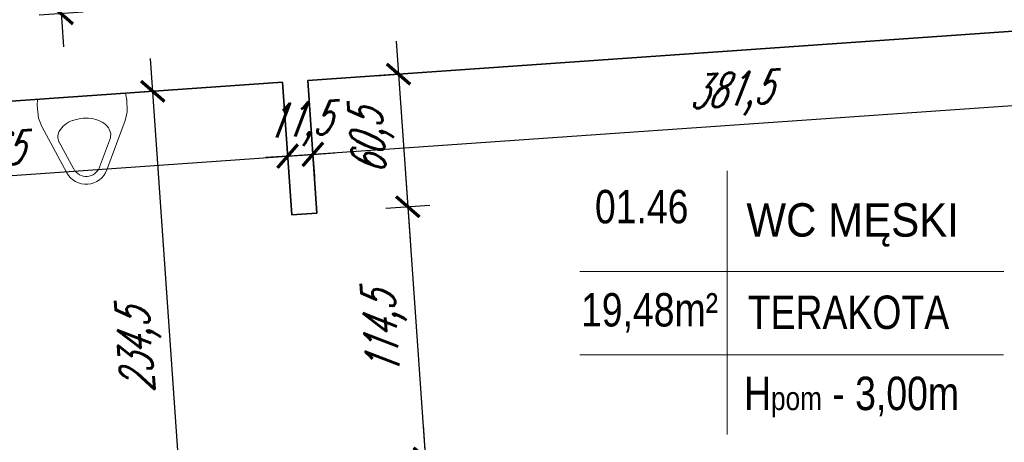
# Model space of a CAD drawing. Header units: millimetres. Extents: x 402 to 79005, y -7782 to 89952.
# Tile 213 of 256: x 22044 to 22491, y 39416 to 39608. Entities that reach past the tile are written whole.
import ezdxf

# ---------------------------------------------------------------- set-up
doc = ezdxf.new("R2010")
doc.units = ezdxf.units.MM
doc.header["$LTSCALE"] = 10
doc.layers.get('0').update_dxf_attribs({"lineweight": 0})
doc.layers.get('Defpoints').update_dxf_attribs({"color": 253})
for name, color, linetype, lineweight in [('01 parter - ściany', 253, 'Continuous', 35), ('05-01_wymiary', 253, 'Continuous', 5), ('05-03_opis', 253, 'Continuous', 5), ('07_wyposażenie', 253, 'Continuous', 5)]:
    doc.layers.add(name, color=color, linetype=linetype, lineweight=lineweight)
doc.layers.add('powierzchnia korytarzy', color=253, linetype='Continuous')
doc.layers.get('powierzchnia korytarzy').off()
doc.styles.add('ariel', font='ARIAL.TTF', dxfattribs={"width": 0.8})
doc.styles.add('ariel_wym', font='simplex.shx', dxfattribs={"width": 0.65, "oblique": 25})
doc.dimstyles.new('ariel 50', dxfattribs={"dimtxt": 15, "dimasz": 10, "dimexe": 10, "dimexo": 0, "dimgap": 5, "dimtad": 1, "dimdec": 1, "dimrnd": 0.5, "dimtxsty": 'ariel_wym', "dimblk": 'ARCHTICK', "dimcen": 2.5, "dimdle": 15, "dimazin": 0, "dimtfac": 1, "dimtdec": 1, "dimtix": 1, "dimtmove": 0, "dimatfit": 3, "dimldrblk": 'DOT', "dimfxl": 0, "dimarcsym": 0})
doc.dimstyles.new('ariel 50 wnętrze', dxfattribs={"dimtxt": 15, "dimasz": 10, "dimexe": 10, "dimexo": 0, "dimgap": 5, "dimtad": 1, "dimdec": 1, "dimrnd": 0.5, "dimtxsty": 'ariel_wym', "dimblk": 'ARCHTICK', "dimcen": 2.5, "dimdle": 15, "dimazin": 0, "dimtfac": 1, "dimtdec": 1, "dimtix": 1, "dimtmove": 0, "dimatfit": 3, "dimldrblk": 'DOT', "dimfxl": 0, "dimarcsym": 0})

# ---------------------------------------------------------------- blocks, each defined once
blk = doc.blocks.new('_ArchTick')
at = {"color": 0, "linetype": 'ByBlock', "const_width": 0.15}
blk.add_lwpolyline([(-0.5, -0.5), (0.5, 0.5)], dxfattribs=at)
blk = doc.blocks.new('*D63')
at = {"layer": '05-01_wymiary', "color": 0, "lineweight": -2}
for p, q in [((21534.48, 39710.51), (21545.04, 39559.41)), ((21575.42, 39698.34), (21525.55, 39694.85)), ((21583.9, 39577.17), (21534.02, 39573.68))]:
    blk.add_line(p, q, dxfattribs=at)
at = {"layer": 'Defpoints', "color": 0}
for p in [(22077.02, 39733.41), (21950.82, 39602.82), (21544, 39574.37)]:
    blk.add_point(p, dxfattribs=at)
at = {"layer": '05-01_wymiary', "color": 0, "lineweight": -2, "xscale": 10, "yscale": 10, "zscale": 10}
for p, rotation in [((21535.52, 39695.55), 94.0000000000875), ((21544, 39574.37), 274.0000000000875)]:
    blk.add_blockref('_ArchTick', p, dxfattribs=dict(at, rotation=rotation))
at = {"layer": '05-01_wymiary', "color": 0, "insert": (21525.86, 39633.99), "char_height": 15, "attachment_point": 5, "rotation": 94, "style": 'ariel_wym'}
blk.add_mtext('121,5', dxfattribs=at)
blk = doc.blocks.new('_Dot')
at = {"color": 0, "linetype": 'ByBlock', "lineweight": -2}
blk.add_line((-0.5, 0), (-1, 0), dxfattribs=at)
at = {"color": 0, "linetype": 'ByBlock', "const_width": 0.5}
blk.add_lwpolyline([(-0.25, 0, 1), (0.25, 0, 1)], format="xyb", close=True, dxfattribs=at)
blk = doc.blocks.new('*D65')
at = {"layer": '05-01_wymiary', "color": 0, "lineweight": -2}
for p, q in [((21545.6, 39551.43), (21564.07, 39287.31)), ((21586.55, 39539.26), (21536.67, 39535.77)), ((21602.92, 39305.07), (21553.05, 39301.58))]:
    blk.add_line(p, q, dxfattribs=at)
at = {"layer": 'Defpoints', "color": 0}
for p in [(21898.59, 39561.08), (22120.48, 39341.26), (21563.02, 39302.28)]:
    blk.add_point(p, dxfattribs=at)
at = {"layer": '05-01_wymiary', "color": 0, "lineweight": -2, "xscale": 10, "yscale": 10, "zscale": 10}
for p, rotation in [((21546.65, 39536.47), 94.00000000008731), ((21563.02, 39302.28), 274.0000000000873)]:
    blk.add_blockref('_ArchTick', p, dxfattribs=dict(at, rotation=rotation))
at = {"layer": '05-01_wymiary', "color": 0, "insert": (21542.36, 39418.5), "char_height": 15, "attachment_point": 5, "rotation": 94, "style": 'ariel_wym'}
blk.add_mtext('235', dxfattribs=at)
blk = doc.blocks.new('*D84')
at = {"layer": '05-01_wymiary', "color": 0, "lineweight": -2}
for p, q in [((21457.46, 40095.08), (21766.67, 35673.22)), ((21498.41, 40082.9), (21448.53, 40079.41)), ((21805.52, 35690.97), (21755.65, 35687.48))]:
    blk.add_line(p, q, dxfattribs=at)
at = {"layer": 'Defpoints', "color": 0}
for p in [(21838.4, 40106.68), (22246.18, 35721.78), (21765.62, 35688.18)]:
    blk.add_point(p, dxfattribs=at)
at = {"layer": '05-01_wymiary', "color": 0, "lineweight": -2, "xscale": 10, "yscale": 10, "zscale": 10}
for p, rotation in [((21458.51, 40080.11), 94.00000000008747), ((21765.62, 35688.18), 274.0000000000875)]:
    blk.add_blockref('_ArchTick', p, dxfattribs=dict(at, rotation=rotation))
at = {"layer": '05-01_wymiary', "color": 0, "insert": (21598.17, 37883.17), "char_height": 15, "attachment_point": 5, "rotation": 94, "style": 'ariel_wym'}
blk.add_mtext('4402,5', dxfattribs=at)
blk = doc.blocks.new('*D594')
at = {"layer": '05-01_wymiary', "color": 0, "lineweight": -2}
for p, q in [((22164.61, 39555.97), (22166.01, 39536.02)), ((21885.99, 39526.47), (22180.27, 39547.04)), ((21900.26, 39537.49), (21901.65, 39517.54))]:
    blk.add_line(p, q, dxfattribs=at)
at = {"layer": 'Defpoints', "color": 0}
for p in [(22162.96, 39579.55), (21898.61, 39561.08), (22165.31, 39546)]:
    blk.add_point(p, dxfattribs=at)
at = {"layer": '05-01_wymiary', "color": 0, "lineweight": -2, "xscale": 10, "yscale": 10, "zscale": 10}
for p, rotation in [((22165.31, 39546), 3.999999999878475), ((21900.95, 39527.51), 183.9999999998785)]:
    blk.add_blockref('_ArchTick', p, dxfattribs=dict(at, rotation=rotation))
at = {"layer": '05-01_wymiary', "color": 0, "insert": (22032.26, 39549.22), "char_height": 15, "attachment_point": 5, "rotation": 4, "style": 'ariel_wym'}
blk.add_mtext('265', dxfattribs=at)
blk = doc.blocks.new('*D595')
at = {"layer": '05-01_wymiary', "color": 0, "lineweight": -2}
for p, q in [((22176.04, 39556.77), (22177.44, 39536.82)), ((22164.61, 39555.97), (22166.01, 39536.02)), ((22165.31, 39546), (22155.33, 39545.3)), ((22165.31, 39546), (22176.74, 39546.8)), ((22176.74, 39546.8), (22186.72, 39547.5))]:
    blk.add_line(p, q, dxfattribs=at)
at = {"layer": 'Defpoints', "color": 0}
for p in [(22162.96, 39579.55), (22174.39, 39580.35), (22176.74, 39546.8)]:
    blk.add_point(p, dxfattribs=at)
at = {"layer": '05-01_wymiary', "color": 0, "lineweight": -2, "xscale": 10, "yscale": 10, "zscale": 10}
for p, rotation in [((22165.31, 39546), 3.999999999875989), ((22176.74, 39546.8), 183.999999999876)]:
    blk.add_blockref('_ArchTick', p, dxfattribs=dict(at, rotation=rotation))
at = {"layer": '05-01_wymiary', "color": 0, "insert": (22170.05, 39560.29), "char_height": 15, "attachment_point": 5, "rotation": 4, "style": 'ariel_wym'}
blk.add_mtext('11,5', dxfattribs=at)
blk = doc.blocks.new('*D596')
at = {"layer": '05-01_wymiary', "color": 0, "lineweight": -2}
for p, q in [((22556.65, 39583.39), (22558.05, 39563.44)), ((22161.78, 39545.75), (22572.31, 39574.46)), ((22176.04, 39556.77), (22177.44, 39536.82))]:
    blk.add_line(p, q, dxfattribs=at)
at = {"layer": 'Defpoints', "color": 0}
for p in [(22555.01, 39606.94), (22174.39, 39580.35), (22557.35, 39573.41)]:
    blk.add_point(p, dxfattribs=at)
at = {"layer": '05-01_wymiary', "color": 0, "lineweight": -2, "xscale": 10, "yscale": 10, "zscale": 10}
for p, rotation in [((22557.35, 39573.41), 3.999999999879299), ((22176.74, 39546.8), 183.9999999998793)]:
    blk.add_blockref('_ArchTick', p, dxfattribs=dict(at, rotation=rotation))
at = {"layer": '05-01_wymiary', "color": 0, "insert": (22366.07, 39574), "char_height": 15, "attachment_point": 5, "rotation": 4, "style": 'ariel_wym'}
blk.add_mtext('381,5', dxfattribs=at)
blk = doc.blocks.new('*D598')
at = {"layer": '05-01_wymiary', "color": 0, "lineweight": -2}
for p, q in [((22214.57, 39598.19), (22220.87, 39508.05)), ((22205.64, 39582.53), (22225.59, 39583.93)), ((22209.85, 39522.31), (22229.8, 39523.71))]:
    blk.add_line(p, q, dxfattribs=at)
at = {"layer": 'Defpoints', "color": 0}
for p in [(22174.39, 39580.35), (22219.83, 39523.01), (22178.61, 39520.13)]:
    blk.add_point(p, dxfattribs=at)
at = {"layer": '05-01_wymiary', "color": 0, "lineweight": -2, "xscale": 10, "yscale": 10, "zscale": 10}
for p, rotation in [((22215.62, 39583.23), 94.00000000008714), ((22219.83, 39523.01), 274.0000000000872)]:
    blk.add_blockref('_ArchTick', p, dxfattribs=dict(at, rotation=rotation))
at = {"layer": '05-01_wymiary', "color": 0, "insert": (22203.83, 39552.15), "char_height": 15, "attachment_point": 5, "rotation": 94, "style": 'ariel_wym'}
blk.add_mtext('60,5', dxfattribs=at)
blk = doc.blocks.new('*D599')
at = {"layer": '05-01_wymiary', "color": 0, "lineweight": -2}
for p, q in [((22218.78, 39537.97), (22228.85, 39393.95)), ((22209.85, 39522.31), (22229.8, 39523.71)), ((22217.83, 39408.21), (22237.78, 39409.61))]:
    blk.add_line(p, q, dxfattribs=at)
at = {"layer": 'Defpoints', "color": 0}
for p in [(22178.61, 39520.13), (22186.58, 39406.03), (22227.81, 39408.91)]:
    blk.add_point(p, dxfattribs=at)
at = {"layer": '05-01_wymiary', "color": 0, "lineweight": -2, "xscale": 10, "yscale": 10, "zscale": 10}
for p, rotation in [((22219.83, 39523.01), 94.00000000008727), ((22227.81, 39408.91), 274.0000000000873)]:
    blk.add_blockref('_ArchTick', p, dxfattribs=dict(at, rotation=rotation))
at = {"layer": '05-01_wymiary', "color": 0, "insert": (22209.92, 39464.99), "char_height": 15, "attachment_point": 5, "rotation": 94, "style": 'ariel_wym'}
blk.add_mtext('114,5', dxfattribs=at)
blk = doc.blocks.new('*D600')
at = {"layer": '05-01_wymiary', "color": 0, "lineweight": -2}
for p, q in [((22226.76, 39423.87), (22233.01, 39334.46)), ((22217.83, 39408.21), (22237.78, 39409.61)), ((22221.99, 39348.72), (22241.94, 39350.12))]:
    blk.add_line(p, q, dxfattribs=at)
at = {"layer": 'Defpoints', "color": 0}
for p in [(22186.58, 39406.03), (22190.74, 39346.54), (22231.97, 39349.42)]:
    blk.add_point(p, dxfattribs=at)
at = {"layer": '05-01_wymiary', "color": 0, "lineweight": -2, "xscale": 10, "yscale": 10, "zscale": 10}
for p, rotation in [((22227.81, 39408.91), 94.00000000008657), ((22231.97, 39349.42), 274.0000000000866)]:
    blk.add_blockref('_ArchTick', p, dxfattribs=dict(at, rotation=rotation))
at = {"layer": '05-01_wymiary', "color": 0, "insert": (22215.99, 39378.19), "char_height": 15, "attachment_point": 5, "rotation": 94, "style": 'ariel_wym'}
blk.add_mtext('59,5', dxfattribs=at)
blk = doc.blocks.new('*D604')
at = {"layer": '05-01_wymiary', "color": 0, "lineweight": -2}
for p, q in [((22121.51, 39326.29), (22103.04, 39590.4)), ((22104.12, 39575.44), (22094.11, 39574.74)), ((22120.48, 39341.26), (22110.49, 39340.56))]:
    blk.add_line(p, q, dxfattribs=at)
at = {"layer": 'Defpoints', "color": 0}
for p in [(22104.09, 39575.43), (22104.12, 39575.44), (22120.48, 39341.26)]:
    blk.add_point(p, dxfattribs=at)
at = {"layer": '05-01_wymiary', "color": 0, "lineweight": -2, "xscale": 10, "yscale": 10, "zscale": 10}
for p, rotation in [((22104.09, 39575.43), 94.00000000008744), ((22120.46, 39341.26), 274.0000000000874)]:
    blk.add_blockref('_ArchTick', p, dxfattribs=dict(at, rotation=rotation))
at = {"layer": '05-01_wymiary', "color": 0, "insert": (22098.38, 39457.37), "char_height": 15, "attachment_point": 5, "rotation": 94, "style": 'ariel_wym'}
blk.add_mtext('234,5', dxfattribs=at)
blk = doc.blocks.new('*D622')
at = {"layer": '05-01_wymiary', "color": 0, "lineweight": -2}
for p, q in [((22053.01, 39746.77), (22063.57, 39595.67)), ((22064.03, 39732.5), (22044.08, 39731.11)), ((22072.5, 39611.33), (22052.55, 39609.94))]:
    blk.add_line(p, q, dxfattribs=at)
at = {"layer": 'Defpoints', "color": 0}
for p in [(22077.02, 39733.41), (22062.53, 39610.63), (22085.49, 39612.24)]:
    blk.add_point(p, dxfattribs=at)
at = {"layer": '05-01_wymiary', "color": 0, "lineweight": -2, "xscale": 10, "yscale": 10, "zscale": 10}
for p, rotation in [((22054.05, 39731.81), 94.00000000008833), ((22062.53, 39610.63), 274.0000000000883)]:
    blk.add_blockref('_ArchTick', p, dxfattribs=dict(at, rotation=rotation))
at = {"layer": '05-01_wymiary', "color": 0, "insert": (22044.39, 39670.25), "char_height": 15, "attachment_point": 5, "rotation": 94, "style": 'ariel_wym'}
blk.add_mtext('121,5', dxfattribs=at)
blk = doc.blocks.new('pisuar')
at = {"layer": '07_wyposażenie', "ltscale": 2}
for p, q in [((-0.39, -2.71), (0, 0)), ((0, 0), (40, 0)), ((40.38, -3.12), (40, 0)), ((-0.23, -8.54), (-0.39, -2.71)), ((40.23, -8.54), (40.39, -2.71)), ((1.07, -12.37), (-0.23, -8.54)), ((40.23, -8.54), (38.93, -12.37)), ((38.93, -12.37), (40.23, -8.54)), ((10.89, -34.11), (1.07, -12.37)), ((38.93, -12.37), (29.11, -34.11)), ((14.12, -32.66), (8.28, -19.72)), ((31.72, -19.72), (25.88, -32.66))]:
    blk.add_line(p, q, dxfattribs=at)
for centre, radius, start, end in [((16.59, -19.95), 9.14, 123.6901, 148.1465), ((18.65, -23.04), 12.86, 105.4371, 123.6901), ((20, -27.94), 17.94, 90, 105.4371), ((20, -27.94), 17.94, 74.5629, 90), ((21.35, -23.04), 12.86, 56.3099, 74.5629), ((23.41, -19.95), 9.14, 31.8535, 56.3099), ((13.45, -18), 5.45, 148.1465, 180), ((26.55, -18), 5.45, 0, 31.8535), ((13.45, -18), 5.45, 180, 203.6096), ((26.55, -18), 5.45, 341.6064, 0), ((20, -30), 10, 204.2952, 270), ((20, -30), 6.45, 204.2952, 270), ((20, -30), 6.45, 270, 335.7048), ((20, -30), 10, 270, 335.7048)]:
    blk.add_arc(centre, radius, start, end, dxfattribs=at)

msp = doc.modelspace()

# ---------------------------------------------------------------- linework, layer by layer
at = {"layer": '01 parter - ściany'}
for p, q in [((22174.394, 39580.346), (22555.007, 39606.937)), ((21898.591, 39561.078), (22162.963, 39579.548)), ((22167.174, 39519.328), (22162.963, 39579.548)), ((22178.605, 39520.127), (22174.394, 39580.346)), ((22167.174, 39519.328), (22178.605, 39520.127))]:
    msp.add_line(p, q, dxfattribs=at)
at = {"layer": '05-03_opis'}
for p, q in [((22364.864, 39539.371), (22364.864, 39419.597)), ((22297.916, 39493.531), (22490.364, 39493.531)), ((22297.916, 39455.716), (22490.258, 39455.716))]:
    msp.add_line(p, q, dxfattribs=at)

# ---------------------------------------------------------------- block references
at = {"layer": 'powierzchnia korytarzy', "rotation": 4.090124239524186}
msp.add_blockref('pisuar', (22051.78, 39571.71), dxfattribs=at)

# ---------------------------------------------------------------- texts
at = {"layer": '05-03_opis', "style": 'ariel'}
for s, insert, char_height, width, attachment_point in [('{\\fArial|b0|i0|c238|p34;01.46}', (22326.014, 39522.953), 15.17836, 70.57539, 5), ('\\W0.9;{\\fArial|b0|i0|c238|p34;WC MĘSKI}', (22373.533, 39514.712), 15.17836, 303.78636, 4), ('{\\fArial|b0|i0|c238|p34;19,48m²}', (22329.576, 39474.802), 15.17836, 70.5754, 5), ('TERAKOTA', (22374.155, 39474.98), 15.1784, 209.16729, 4), ('{\\fArial|b0|i0|c238|p34; H\\H0.7x;pom\\H1.429x; - 3,00m}', (22367.758, 39436.63), 15.17836, 209.16729, 4)]:
    msp.add_mtext(s, dxfattribs=dict(at, insert=insert, char_height=char_height, width=width, attachment_point=attachment_point))

# ---------------------------------------------------------------- dimensions: what is measured, and where the dimension line sits
at = {"layer": '05-01_wymiary'}
for base, p1, p2, angle, dimstyle, picture, middle in [((21765.622, 35688.18), (21838.402, 40106.677), (22246.181, 35721.784), 94, 'ariel 50', '*D84', (21598.171, 37883.175)), ((22062.525, 39610.634), (22077.02, 39733.413), (22085.494, 39612.24), 94, 'ariel 50 wnętrze', '*D622', (22044.394, 39670.249)), ((22219.827, 39523.01), (22174.394, 39580.346), (22178.605, 39520.127), 94, 'ariel 50 wnętrze', '*D598', (22203.827, 39552.148)), ((22165.309, 39545.998), (21898.607, 39561.079), (22162.963, 39579.548), 4, 'ariel 50 wnętrze', '*D594', (22032.26, 39549.225))]:
    dim = msp.add_linear_dim(base=base, p1=p1, p2=p2, angle=angle, dimstyle=dimstyle, dxfattribs=at)
    dim.commit()
    dim.dimension.update_dxf_attribs({"geometry": picture, "text_midpoint": middle})
for base, p1, p2, angle, dimstyle, picture, middle in [((21543.995, 39574.375), (22077.02, 39733.413), (21950.822, 39602.823), 94, 'ariel 50', '*D63', (21525.864, 39633.989)), ((22557.352, 39573.412), (22174.394, 39580.346), (22555.007, 39606.937), 4, 'ariel 50 wnętrze', '*D596', (22366.074, 39574)), ((22104.085, 39575.434), (22120.482, 39341.258), (22104.121, 39575.437), 94, 'ariel 50 wnętrze', '*D604', (22098.378, 39457.374)), ((22176.74, 39546.798), (22162.963, 39579.548), (22174.394, 39580.346), 4, 'ariel 50 wnętrze', '*D595', (22170.053, 39560.292)), ((21563.022, 39302.276), (21898.591, 39561.078), (22120.482, 39341.258), 94, 'ariel 50', '*D65', (21542.364, 39418.5)), ((22227.806, 39408.909), (22178.605, 39520.127), (22186.584, 39406.027), 94, 'ariel 50 wnętrze', '*D599', (22209.922, 39464.988)), ((22231.965, 39349.421), (22186.584, 39406.027), (22190.744, 39346.539), 94, 'ariel 50 wnętrze', '*D600', (22215.991, 39378.194))]:
    dim = msp.add_linear_dim(base=base, p1=p1, p2=p2, angle=angle, dimstyle=dimstyle, override={"dimtmove": 1}, dxfattribs=at)
    dim.commit()
    dim.dimension.update_dxf_attribs({"geometry": picture, "text_midpoint": middle})

doc.saveas('drawing.dxf')
